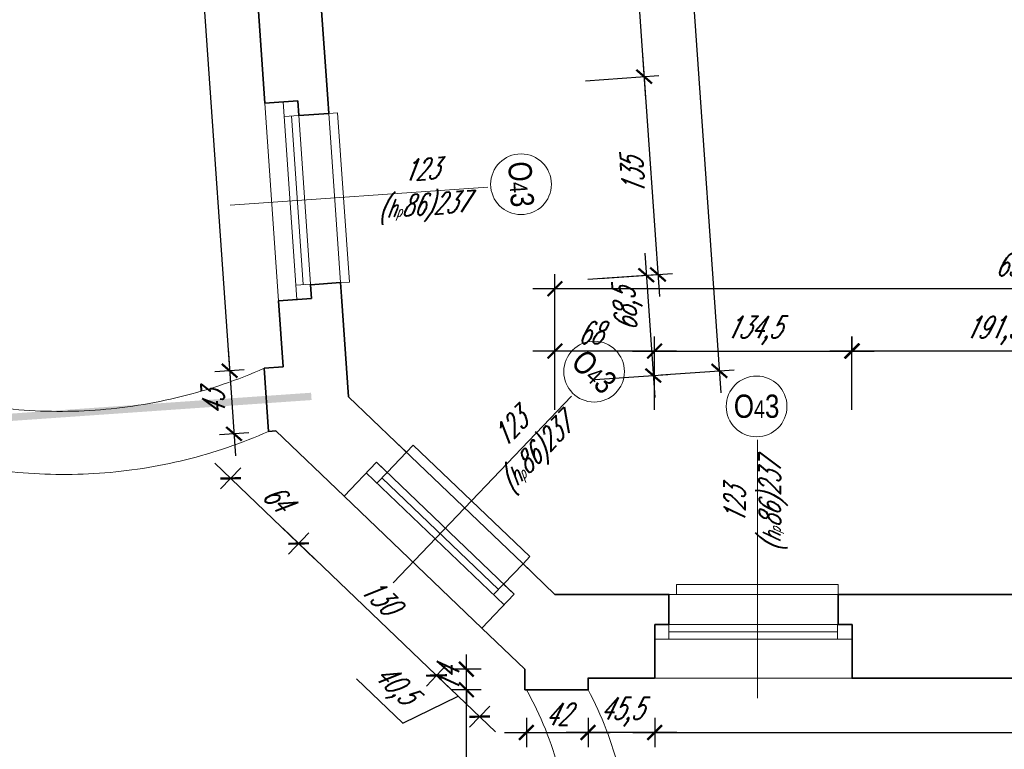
# Model space of a CAD drawing. Header units: millimetres. Extents: x 402 to 79005, y -7782 to 89952.
# Tile 35 of 256: x 22815 to 23486, y 14801 to 15298. Entities that reach past the tile are written whole.
import ezdxf

# ---------------------------------------------------------------- set-up
doc = ezdxf.new("R2010")
doc.units = ezdxf.units.MM
doc.header["$LTSCALE"] = 10
doc.linetypes.add('ACAD_ISO12W100', pattern=[21, 12, -3, 0, -3, 0, -3])
doc.linetypes.add('DASHED', pattern=[19.05, 12.7, -6.35])
doc.layers.get('0').update_dxf_attribs({"lineweight": 0})
doc.layers.get('Defpoints').update_dxf_attribs({"color": 253})
for name, color, linetype, lineweight in [('01 parter - ściany', 253, 'Continuous', 35), ('03-01_okna', 253, 'Continuous', 15), ('04-1_widok', 253, 'Continuous', 5), ('04-2_nad', 253, 'DASHED', 5), ('05-01_wymiary', 253, 'Continuous', 5), ('05-03_opis', 253, 'Continuous', 5)]:
    doc.layers.add(name, color=color, linetype=linetype, lineweight=lineweight)
doc.styles.add('ariel', font='ARIAL.TTF', dxfattribs={"width": 0.8})
doc.styles.add('ariel_wym', font='simplex.shx', dxfattribs={"width": 0.65, "oblique": 25})
doc.dimstyles.new('ariel 50', dxfattribs={"dimtxt": 15, "dimasz": 10, "dimexe": 10, "dimexo": 0, "dimgap": 5, "dimtad": 1, "dimdec": 1, "dimrnd": 0.5, "dimtxsty": 'ariel_wym', "dimblk": 'ARCHTICK', "dimcen": 2.5, "dimdle": 15, "dimazin": 0, "dimtfac": 1, "dimtdec": 1, "dimtix": 1, "dimtmove": 0, "dimatfit": 3, "dimldrblk": 'DOT', "dimfxl": 0, "dimarcsym": 0})
doc.dimstyles.new('ariel 50 wnętrze', dxfattribs={"dimtxt": 15, "dimasz": 10, "dimexe": 10, "dimexo": 0, "dimgap": 5, "dimtad": 1, "dimdec": 1, "dimrnd": 0.5, "dimtxsty": 'ariel_wym', "dimblk": 'ARCHTICK', "dimcen": 2.5, "dimdle": 15, "dimazin": 0, "dimtfac": 1, "dimtdec": 1, "dimtix": 1, "dimtmove": 0, "dimatfit": 3, "dimldrblk": 'DOT', "dimfxl": 0, "dimarcsym": 0})

# ---------------------------------------------------------------- blocks, each defined once
blk = doc.blocks.new('_ArchTick')
at = {"color": 0, "linetype": 'ByBlock', "const_width": 0.15}
blk.add_lwpolyline([(-0.5, -0.5), (0.5, 0.5)], dxfattribs=at)
blk = doc.blocks.new('*D3187')
at = {"layer": '05-01_wymiary', "color": 0, "lineweight": -2}
for p, q in [((23381.63, 15032.18), (23381.63, 15082.18)), ((23573.13, 15032.18), (23573.13, 15082.18)), ((23588.13, 15072.18), (23366.63, 15072.18))]:
    blk.add_line(p, q, dxfattribs=at)
at = {"layer": 'Defpoints', "color": 0, "lineweight": 0}
for p in [(23381.63, 15072.18), (23381.63, 14849.4), (23573.13, 14849.4)]:
    blk.add_point(p, dxfattribs=at)
at = {"layer": '05-01_wymiary', "color": 0, "lineweight": -2, "xscale": 10, "yscale": 10, "zscale": 10, "rotation": 180}
blk.add_blockref('_ArchTick', (23381.63, 15072.18), dxfattribs=at)
at = {"layer": '05-01_wymiary', "color": 0, "lineweight": -2, "xscale": 10, "yscale": 10, "zscale": 10}
blk.add_blockref('_ArchTick', (23573.13, 15072.18), dxfattribs=at)
at = {"layer": '05-01_wymiary', "color": 0, "insert": (23477.38, 15086.11), "char_height": 15, "attachment_point": 5, "style": 'ariel_wym'}
blk.add_mtext('191,5', dxfattribs=at)
blk = doc.blocks.new('_Dot')
at = {"color": 0, "linetype": 'ByBlock', "lineweight": -2}
blk.add_line((-0.5, 0), (-1, 0), dxfattribs=at)
at = {"color": 0, "linetype": 'ByBlock', "const_width": 0.5}
blk.add_lwpolyline([(-0.25, 0, 1), (0.25, 0, 1)], format="xyb", close=True, dxfattribs=at)
blk = doc.blocks.new('*D3188')
at = {"layer": '05-01_wymiary', "color": 0, "lineweight": -2}
for p, q in [((23179.33, 15032.18), (23179.33, 15082.18)), ((23247.22, 15032.18), (23247.22, 15082.18)), ((23262.22, 15072.18), (23164.33, 15072.18))]:
    blk.add_line(p, q, dxfattribs=at)
at = {"layer": 'Defpoints', "color": 0, "lineweight": 0}
for p in [(23179.33, 15072.18), (23179.33, 14906.4), (23247.22, 14849.4)]:
    blk.add_point(p, dxfattribs=at)
at = {"layer": '05-01_wymiary', "color": 0, "lineweight": -2, "xscale": 10, "yscale": 10, "zscale": 10, "rotation": 180}
blk.add_blockref('_ArchTick', (23179.33, 15072.18), dxfattribs=at)
at = {"layer": '05-01_wymiary', "color": 0, "lineweight": -2, "xscale": 10, "yscale": 10, "zscale": 10}
blk.add_blockref('_ArchTick', (23247.22, 15072.18), dxfattribs=at)
at = {"layer": '05-01_wymiary', "color": 0, "insert": (23203.18, 15084.68), "char_height": 15, "attachment_point": 5, "style": 'ariel_wym'}
blk.add_mtext('68', dxfattribs=at)
blk = doc.blocks.new('*D3189')
at = {"layer": '05-01_wymiary', "color": 0, "lineweight": -2}
for p, q in [((23179.33, 15074.59), (23179.33, 15124.59)), ((23816.65, 15074.59), (23816.65, 15124.59)), ((23831.65, 15114.59), (23164.33, 15114.59))]:
    blk.add_line(p, q, dxfattribs=at)
at = {"layer": 'Defpoints', "color": 0, "lineweight": 0}
for p in [(23179.33, 15114.59), (23179.33, 14906.4), (23816.65, 14906.4)]:
    blk.add_point(p, dxfattribs=at)
at = {"layer": '05-01_wymiary', "color": 0, "lineweight": -2, "xscale": 10, "yscale": 10, "zscale": 10, "rotation": 180}
blk.add_blockref('_ArchTick', (23179.33, 15114.59), dxfattribs=at)
at = {"layer": '05-01_wymiary', "color": 0, "lineweight": -2, "xscale": 10, "yscale": 10, "zscale": 10}
blk.add_blockref('_ArchTick', (23816.65, 15114.59), dxfattribs=at)
at = {"layer": '05-01_wymiary', "color": 0, "insert": (23497.99, 15128.52), "char_height": 15, "attachment_point": 5, "style": 'ariel_wym'}
blk.add_mtext('637,5', dxfattribs=at)
blk = doc.blocks.new('*D3262')
at = {"layer": '05-01_wymiary', "color": 0, "lineweight": -2}
for p, q in [((23225.7, 15464.74), (23241.12, 15244.18)), ((23186.84, 15446.99), (23236.72, 15450.48)), ((23200.17, 15256.35), (23250.05, 15259.84))]:
    blk.add_line(p, q, dxfattribs=at)
at = {"layer": 'Defpoints', "color": 0, "lineweight": 0}
for p in [(22968.26, 15431.7), (23240.08, 15259.14), (22981.59, 15241.07)]:
    blk.add_point(p, dxfattribs=at)
at = {"layer": '05-01_wymiary', "color": 0, "lineweight": -2, "xscale": 10, "yscale": 10, "zscale": 10}
for p, rotation in [((23226.75, 15449.78), 94.00000000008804), ((23240.08, 15259.14), 274.0000000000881)]:
    blk.add_blockref('_ArchTick', p, dxfattribs=dict(at, rotation=rotation))
at = {"layer": '05-01_wymiary', "color": 0, "insert": (23220.94, 15353.59), "char_height": 15, "attachment_point": 5, "rotation": 94, "style": 'ariel_wym'}
blk.add_mtext('191', dxfattribs=at)
blk = doc.blocks.new('*D3263')
at = {"layer": '05-01_wymiary', "color": 0, "lineweight": -2}
for p, q in [((23239.03, 15274.11), (23250.55, 15109.41)), ((23200.17, 15256.35), (23250.05, 15259.84)), ((23209.6, 15121.58), (23259.48, 15125.07))]:
    blk.add_line(p, q, dxfattribs=at)
at = {"layer": 'Defpoints', "color": 0, "lineweight": 0}
for p in [(22981.59, 15241.07), (23249.5, 15124.37), (22991.01, 15106.3)]:
    blk.add_point(p, dxfattribs=at)
at = {"layer": '05-01_wymiary', "color": 0, "lineweight": -2, "xscale": 10, "yscale": 10, "zscale": 10}
for p, rotation in [((23240.08, 15259.14), 94.00000000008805), ((23249.5, 15124.37), 274.0000000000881)]:
    blk.add_blockref('_ArchTick', p, dxfattribs=dict(at, rotation=rotation))
at = {"layer": '05-01_wymiary', "color": 0, "insert": (23232.32, 15190.89), "char_height": 15, "attachment_point": 5, "rotation": 94, "style": 'ariel_wym'}
blk.add_mtext('135', dxfattribs=at)
blk = doc.blocks.new('*D3264')
at = {"layer": '05-01_wymiary', "color": 0, "lineweight": -2}
for p, q in [((23240.47, 15138.78), (23247.34, 15040.53)), ((23201.62, 15121.03), (23251.5, 15124.51)), ((23206.4, 15052.7), (23256.27, 15056.19))]:
    blk.add_line(p, q, dxfattribs=at)
at = {"layer": 'Defpoints', "color": 0, "lineweight": 0}
for p in [(22991.01, 15106.3), (23246.3, 15055.49), (23038.68, 15040.98)]:
    blk.add_point(p, dxfattribs=at)
at = {"layer": '05-01_wymiary', "color": 0, "lineweight": -2, "xscale": 10, "yscale": 10, "zscale": 10}
for p, rotation in [((23241.52, 15123.82), 94.00000000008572), ((23246.3, 15055.49), 274.0000000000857)]:
    blk.add_blockref('_ArchTick', p, dxfattribs=dict(at, rotation=rotation))
at = {"layer": '05-01_wymiary', "color": 0, "insert": (23229.2, 15100.4), "char_height": 15, "attachment_point": 5, "rotation": 94, "style": 'ariel_wym'}
blk.add_mtext('68,5', dxfattribs=at)
blk = doc.blocks.new('*D3265')
at = {"layer": '05-01_wymiary', "color": 0, "lineweight": -2}
for p, q in [((23176.32, 16704.04), (23292.42, 15043.68)), ((23137.46, 16686.28), (23187.34, 16689.77)), ((23251.47, 15055.86), (23301.35, 15059.34))]:
    blk.add_line(p, q, dxfattribs=at)
at = {"layer": 'Defpoints', "color": 0, "lineweight": 0}
for p in [(22924.67, 16671.4), (23291.37, 15058.65), (23038.68, 15040.98)]:
    blk.add_point(p, dxfattribs=at)
at = {"layer": '05-01_wymiary', "color": 0, "lineweight": -2, "xscale": 10, "yscale": 10, "zscale": 10}
for p, rotation in [((23177.36, 16689.07), 94.0000000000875), ((23291.37, 15058.65), 274.0000000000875)]:
    blk.add_blockref('_ArchTick', p, dxfattribs=dict(at, rotation=rotation))
at = {"layer": '05-01_wymiary', "color": 0, "insert": (23220.47, 15872.89), "char_height": 15, "attachment_point": 5, "rotation": 94, "style": 'ariel_wym'}
blk.add_mtext('1634,5', dxfattribs=at)
blk = doc.blocks.new('*D2600')
at = {"layer": '05-01_wymiary', "color": 0, "lineweight": -2}
for p, q in [((22893.46, 15976.21), (22958.66, 15043.79)), ((22904.48, 15961.95), (22884.53, 15960.55)), ((22967.59, 15059.45), (22947.64, 15058.06))]:
    blk.add_line(p, q, dxfattribs=at)
at = {"layer": 'Defpoints', "color": 0, "lineweight": 0}
for p in [(22931.05, 15963.8), (22957.62, 15058.75), (22994.16, 15061.31)]:
    blk.add_point(p, dxfattribs=at)
at = {"layer": '05-01_wymiary', "color": 0, "lineweight": -2, "xscale": 10, "yscale": 10, "zscale": 10}
for p, rotation in [((22894.51, 15961.25), 94.00000000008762), ((22957.62, 15058.75), 274.0000000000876)]:
    blk.add_blockref('_ArchTick', p, dxfattribs=dict(at, rotation=rotation))
at = {"layer": '05-01_wymiary', "color": 0, "insert": (22912.17, 15509.03), "char_height": 15, "attachment_point": 5, "rotation": 94, "style": 'ariel_wym'}
blk.add_mtext('904,5', dxfattribs=at)
blk = doc.blocks.new('*D2601')
at = {"layer": '05-01_wymiary', "color": 0, "lineweight": -2}
for p, q in [((22956.57, 15073.72), (22961.67, 15000.79)), ((22967.59, 15059.45), (22947.64, 15058.06)), ((22970.6, 15016.46), (22950.65, 15015.06))]:
    blk.add_line(p, q, dxfattribs=at)
at = {"layer": 'Defpoints', "color": 0, "lineweight": 0}
for p in [(22994.16, 15061.31), (22984.2, 15017.41), (22960.62, 15015.76)]:
    blk.add_point(p, dxfattribs=at)
at = {"layer": '05-01_wymiary', "color": 0, "lineweight": -2, "xscale": 10, "yscale": 10, "zscale": 10}
for p, rotation in [((22957.62, 15058.75), 94.00000000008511), ((22960.62, 15015.76), 274.0000000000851)]:
    blk.add_blockref('_ArchTick', p, dxfattribs=dict(at, rotation=rotation))
at = {"layer": '05-01_wymiary', "color": 0, "insert": (22946.65, 15036.38), "char_height": 15, "attachment_point": 5, "rotation": 94, "style": 'ariel_wym'}
blk.add_mtext('43', dxfattribs=at)
blk = doc.blocks.new('*D2602')
at = {"layer": '05-01_wymiary', "color": 0, "lineweight": -2}
for p, q in [((22947.43, 14995.8), (23015.52, 14930.66)), ((22965.18, 14992.66), (22951.36, 14978.21)), ((23011.59, 14948.25), (22997.77, 14933.8))]:
    blk.add_line(p, q, dxfattribs=at)
at = {"layer": 'Defpoints', "color": 0, "lineweight": 0}
for p in [(22989.2, 15017.76), (23035.61, 14973.35), (23004.68, 14941.03)]:
    blk.add_point(p, dxfattribs=at)
at = {"layer": '05-01_wymiary', "color": 0, "lineweight": -2, "xscale": 10, "yscale": 10, "zscale": 10}
for p, rotation in [((22958.27, 14985.43), 136.2638482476), ((23004.68, 14941.03), 316.2638482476)]:
    blk.add_blockref('_ArchTick', p, dxfattribs=dict(at, rotation=rotation))
at = {"layer": '05-01_wymiary', "color": 0, "insert": (22990.12, 14972.26), "char_height": 15, "attachment_point": 5, "rotation": 316.26385, "style": 'ariel_wym'}
blk.add_mtext('64', dxfattribs=at)
blk = doc.blocks.new('*D2603')
at = {"layer": '05-01_wymiary', "color": 0, "lineweight": -2}
for p, q in [((22993.84, 14951.4), (23109.45, 14840.78)), ((23011.59, 14948.25), (22997.77, 14933.8)), ((23105.52, 14858.38), (23091.7, 14843.93))]:
    blk.add_line(p, q, dxfattribs=at)
at = {"layer": 'Defpoints', "color": 0, "lineweight": 0}
for p in [(23035.6, 14973.34), (23129.53, 14883.47), (23098.61, 14851.15)]:
    blk.add_point(p, dxfattribs=at)
at = {"layer": '05-01_wymiary', "color": 0, "lineweight": -2, "xscale": 10, "yscale": 10, "zscale": 10}
for p, rotation in [((23004.68, 14941.03), 136.2638482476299), ((23098.61, 14851.15), 316.2638482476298)]:
    blk.add_blockref('_ArchTick', p, dxfattribs=dict(at, rotation=rotation))
at = {"layer": '05-01_wymiary', "color": 0, "insert": (23060.29, 14905.12), "char_height": 15, "attachment_point": 5, "rotation": 316.26385, "style": 'ariel_wym'}
blk.add_mtext('130', dxfattribs=at)
blk = doc.blocks.new('*D2604')
at = {"layer": '05-01_wymiary', "color": 0, "lineweight": -2}
for p, q in [((23087.77, 14861.52), (23138.78, 14812.72)), ((23105.52, 14858.38), (23091.7, 14843.93)), ((23044.19, 14848.78), (23075.58, 14818.74)), ((23075.58, 14818.74), (23113.28, 14837.12)), ((23134.85, 14830.31), (23121.03, 14815.86))]:
    blk.add_line(p, q, dxfattribs=at)
at = {"layer": 'Defpoints', "color": 0, "lineweight": 0}
for p in [(23129.53, 14883.47), (23158.86, 14855.4), (23127.94, 14823.09)]:
    blk.add_point(p, dxfattribs=at)
at = {"layer": '05-01_wymiary', "color": 0, "lineweight": -2, "xscale": 10, "yscale": 10, "zscale": 10}
for p, rotation in [((23098.61, 14851.15), 136.2638482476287), ((23127.94, 14823.09), 316.2638482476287)]:
    blk.add_blockref('_ArchTick', p, dxfattribs=dict(at, rotation=rotation))
at = {"layer": '05-01_wymiary', "color": 0, "insert": (23069.51, 14843.82), "char_height": 15, "attachment_point": 5, "rotation": 316.26385, "style": 'ariel_wym'}
blk.add_mtext('40,5', dxfattribs=at)
blk = doc.blocks.new('*D2740')
at = {"layer": '05-01_wymiary', "color": 0, "lineweight": -2}
for p, q in [((23118.93, 14601.4), (23118.93, 14856.4)), ((23128.93, 14841.4), (23108.93, 14841.4)), ((23128.93, 14616.4), (23108.93, 14616.4))]:
    blk.add_line(p, q, dxfattribs=at)
at = {"layer": 'Defpoints', "color": 0, "lineweight": 0}
for p in [(23118.93, 14841.4), (23159.86, 14841.4), (23159.86, 14616.4)]:
    blk.add_point(p, dxfattribs=at)
at = {"layer": '05-01_wymiary', "color": 0, "lineweight": -2, "xscale": 10, "yscale": 10, "zscale": 10}
for p, rotation in [((23118.93, 14841.4), 90), ((23118.93, 14616.4), 270)]:
    blk.add_blockref('_ArchTick', p, dxfattribs=dict(at, rotation=rotation))
at = {"layer": '05-01_wymiary', "color": 0, "insert": (23106.43, 14728.9), "char_height": 15, "attachment_point": 5, "rotation": 90, "style": 'ariel_wym'}
blk.add_mtext('225', dxfattribs=at)
blk = doc.blocks.new('*D2741')
at = {"layer": '05-01_wymiary', "color": 0, "lineweight": -2}
for p, q in [((23118.93, 14855.4), (23118.93, 14865.4)), ((23128.93, 14855.4), (23108.93, 14855.4)), ((23118.93, 14841.4), (23118.93, 14855.4)), ((23128.93, 14841.4), (23108.93, 14841.4)), ((23118.93, 14841.4), (23118.93, 14831.4))]:
    blk.add_line(p, q, dxfattribs=at)
at = {"layer": 'Defpoints', "color": 0, "lineweight": 0}
for p in [(23118.93, 14855.4), (23158.86, 14855.4), (23159.86, 14841.4)]:
    blk.add_point(p, dxfattribs=at)
at = {"layer": '05-01_wymiary', "color": 0, "lineweight": -2, "xscale": 10, "yscale": 10, "zscale": 10}
for p, rotation in [((23118.93, 14855.4), 270), ((23118.93, 14841.4), 90)]:
    blk.add_blockref('_ArchTick', p, dxfattribs=dict(at, rotation=rotation))
at = {"layer": '05-01_wymiary', "color": 0, "insert": (23106.43, 14848.4), "char_height": 15, "attachment_point": 5, "rotation": 90, "style": 'ariel_wym'}
blk.add_mtext('14', dxfattribs=at)
blk = doc.blocks.new('*D2742')
at = {"layer": '05-01_wymiary', "color": 0, "lineweight": -2}
for p, q in [((23159.86, 14822.32), (23159.86, 14802.32)), ((23201.86, 14822.32), (23201.86, 14802.32)), ((23144.86, 14812.32), (23216.86, 14812.32))]:
    blk.add_line(p, q, dxfattribs=at)
at = {"layer": 'Defpoints', "color": 0, "lineweight": 0}
for p in [(23159.86, 14841.4), (23201.86, 14841.4), (23201.86, 14812.32)]:
    blk.add_point(p, dxfattribs=at)
at = {"layer": '05-01_wymiary', "color": 0, "lineweight": -2, "xscale": 10, "yscale": 10, "zscale": 10, "rotation": 180}
blk.add_blockref('_ArchTick', (23159.86, 14812.32), dxfattribs=at)
at = {"layer": '05-01_wymiary', "color": 0, "lineweight": -2, "xscale": 10, "yscale": 10, "zscale": 10}
blk.add_blockref('_ArchTick', (23201.86, 14812.32), dxfattribs=at)
at = {"layer": '05-01_wymiary', "color": 0, "insert": (23180.86, 14824.82), "char_height": 15, "attachment_point": 5, "style": 'ariel_wym'}
blk.add_mtext('42', dxfattribs=at)
blk = doc.blocks.new('*D2743')
at = {"layer": '05-01_wymiary', "color": 0, "lineweight": -2}
for p, q in [((23247.33, 14822.32), (23247.33, 14802.32)), ((23981.56, 14822.32), (23981.56, 14802.32)), ((23232.33, 14812.32), (23996.56, 14812.32))]:
    blk.add_line(p, q, dxfattribs=at)
at = {"layer": 'Defpoints', "color": 0, "lineweight": 0}
for p in [(23981.56, 14893.4), (23247.33, 14849.4), (23981.56, 14812.32)]:
    blk.add_point(p, dxfattribs=at)
at = {"layer": '05-01_wymiary', "color": 0, "lineweight": -2, "xscale": 10, "yscale": 10, "zscale": 10, "rotation": 180}
blk.add_blockref('_ArchTick', (23247.33, 14812.32), dxfattribs=at)
at = {"layer": '05-01_wymiary', "color": 0, "lineweight": -2, "xscale": 10, "yscale": 10, "zscale": 10}
blk.add_blockref('_ArchTick', (23981.56, 14812.32), dxfattribs=at)
at = {"layer": '05-01_wymiary', "color": 0, "insert": (23614.44, 14824.82), "char_height": 15, "attachment_point": 5, "style": 'ariel_wym'}
blk.add_mtext('734', dxfattribs=at)
blk = doc.blocks.new('*D3082')
at = {"layer": '05-01_wymiary', "color": 0, "lineweight": -2}
for p, q in [((23247.22, 15072), (23247.22, 15082.18)), ((23381.83, 15072), (23381.83, 15082.18)), ((23232.22, 15072.18), (23396.83, 15072.18))]:
    blk.add_line(p, q, dxfattribs=at)
at = {"layer": 'Defpoints', "color": 0, "lineweight": 0}
for p in [(23381.83, 15072.18), (23247.22, 14849.4), (23381.83, 14849.4)]:
    blk.add_point(p, dxfattribs=at)
at = {"layer": '05-01_wymiary', "color": 0, "lineweight": -2, "xscale": 10, "yscale": 10, "zscale": 10, "rotation": 180}
blk.add_blockref('_ArchTick', (23247.22, 15072.18), dxfattribs=at)
at = {"layer": '05-01_wymiary', "color": 0, "lineweight": -2, "xscale": 10, "yscale": 10, "zscale": 10}
blk.add_blockref('_ArchTick', (23381.83, 15072.18), dxfattribs=at)
at = {"layer": '05-01_wymiary', "color": 0, "insert": (23314.52, 15086.11), "char_height": 15, "attachment_point": 5, "style": 'ariel_wym'}
blk.add_mtext('134,5', dxfattribs=at)
blk = doc.blocks.new('*D3083')
at = {"layer": '05-01_wymiary', "color": 0, "lineweight": -2}
for p, q in [((23262.33, 14812.32), (23186.86, 14812.32)), ((23201.86, 14812.5), (23201.86, 14802.32)), ((23247.33, 14812.5), (23247.33, 14802.32))]:
    blk.add_line(p, q, dxfattribs=at)
at = {"layer": 'Defpoints', "color": 0, "lineweight": 0}
for p in [(23201.86, 14849.4), (23247.33, 14849.4), (23201.86, 14812.32)]:
    blk.add_point(p, dxfattribs=at)
at = {"layer": '05-01_wymiary', "color": 0, "lineweight": -2, "xscale": 10, "yscale": 10, "zscale": 10, "rotation": 180}
blk.add_blockref('_ArchTick', (23201.86, 14812.32), dxfattribs=at)
at = {"layer": '05-01_wymiary', "color": 0, "lineweight": -2, "xscale": 10, "yscale": 10, "zscale": 10}
blk.add_blockref('_ArchTick', (23247.33, 14812.32), dxfattribs=at)
at = {"layer": '05-01_wymiary', "color": 0, "insert": (23224.59, 14826.25), "char_height": 15, "attachment_point": 5, "style": 'ariel_wym'}
blk.add_mtext('45,5', dxfattribs=at)

msp = doc.modelspace()

# ---------------------------------------------------------------- linework, layer by layer
at = {"layer": '01 parter - ściany'}
for p, q in [((23024.48, 15244.07), (23011.15, 15434.7)), ((22981.59, 15241.07), (22968.26, 15431.7)), ((22981.59, 15241.07), (23004.03, 15242.64)), ((22991.01, 15106.3), (23013.46, 15107.87)), ((22994.16, 15061.31), (22991.01, 15106.3)), ((23038.68, 15040.98), (23033.91, 15109.3)), ((22994.16, 15061.31), (22981.19, 15060.4)), ((22981.19, 15060.4), (22984.2, 15017.41)), ((23070.86, 15010.19), (23038.68, 15040.98)), ((22984.2, 15017.41), (22989.2, 15017.76)), ((23035.6, 14973.34), (22989.2, 15017.76)), ((23057.65, 14996.39), (23035.6, 14973.34)), ((23144.36, 14913.43), (23157.56, 14927.23)), ((23157.56, 14927.23), (23164.79, 14920.32)), ((23179.33, 14906.4), (23164.79, 14920.32)), ((23151.58, 14906.51), (23144.36, 14913.43)), ((23151.58, 14906.51), (23129.53, 14883.47)), ((23247.33, 14906.4), (23179.33, 14906.4)), ((23573.24, 14906.4), (23381.83, 14906.4)), ((23573.24, 14906.4), (23381.83, 14906.4)), ((23158.86, 14855.4), (23129.53, 14883.47)), ((23247.33, 14849.4), (23247.33, 14885.9)), ((23381.83, 14855.4), (23381.83, 14885.9)), ((23381.83, 14855.4), (23381.83, 14885.9)), ((23381.83, 14849.4), (23381.83, 14885.9)), ((23158.86, 14855.4), (23158.86, 14841.4)), ((23247.22, 14849.4), (23201.75, 14849.4)), ((23201.86, 14841.4), (23201.86, 14849.4)), ((23573.13, 14849.4), (23381.63, 14849.4)), ((23158.86, 14841.4), (23201.86, 14841.4))]:
    msp.add_line(p, q, dxfattribs=at)
for points in [[(23025.18, 15234.09), (23004.73, 15232.66), (23004.03, 15242.64)], [(23024.48, 15244.07), (23025.18, 15234.09)], [(23033.91, 15109.3), (23033.24, 15118.77), (23012.79, 15117.34), (23013.46, 15107.87)], [(23057.65, 14996.39), (23064.88, 14989.47), (23078.09, 15003.28), (23070.86, 15010.19)], [(23247.33, 14885.9), (23256.93, 14885.9), (23256.93, 14906.4), (23247.33, 14906.4)], [(23381.83, 14885.9), (23372.23, 14885.9), (23372.23, 14906.4), (23381.83, 14906.4)]]:
    msp.add_lwpolyline(points, dxfattribs=at)
at = {"layer": '03-01_okna', "linetype": 'Continuous', "lineweight": 0}
for p, q in [((23003.48, 15107.17), (22994.06, 15241.94)), ((23013.46, 15107.87), (23004.03, 15242.64)), ((23004.73, 15232.66), (22994.76, 15231.97)), ((23007.77, 15117.49), (22999.74, 15232.31)), ((23012.76, 15117.84), (23002.78, 15117.15)), ((23151.58, 14906.51), (23057.65, 14996.39)), ((23144.67, 14899.29), (23050.74, 14989.16)), ((23064.88, 14989.47), (23057.96, 14982.25)), ((23140.9, 14909.81), (23061.42, 14985.86)), ((23144.36, 14913.43), (23137.44, 14906.2)), ((23247.33, 14885.9), (23381.83, 14885.9)), ((23256.93, 14875.9), (23256.93, 14885.9)), ((23371.83, 14875.9), (23371.83, 14885.9)), ((23247.33, 14875.9), (23381.83, 14875.9)), ((23256.93, 14880.9), (23371.83, 14880.9))]:
    msp.add_line(p, q, dxfattribs=at)
at = {"layer": '03-01_okna', "linetype": 'DASHED'}
for p, q in [((23025.18, 15234.09), (23033.24, 15118.77)), ((23070.86, 15010.19), (23164.79, 14920.32)), ((23247.33, 14906.4), (23381.83, 14906.4))]:
    msp.add_line(p, q, dxfattribs=at)
at = {"layer": '03-01_okna', "linetype": 'Continuous', "lineweight": 0}
for points in [[(23033.24, 15118.77), (23039.23, 15119.19), (23031.17, 15234.51), (23025.18, 15234.09)], [(23157.56, 14927.23), (23162.23, 14932.1), (23082.75, 15008.15), (23078.09, 15003.28)], [(23372.23, 14906.4), (23372.23, 14913.15), (23262.23, 14913.15), (23262.23, 14906.4)]]:
    msp.add_lwpolyline(points, dxfattribs=at)
at = {"layer": '04-1_widok'}
for p, q in [((22991.01, 15106.3), (22981.59, 15241.07)), ((23129.53, 14883.47), (23035.6, 14973.34)), ((23381.72, 14849.4), (23247.22, 14849.4))]:
    msp.add_line(p, q, dxfattribs=at)
at = {"layer": '04-2_nad', "ltscale": 2}
for centre, radius, start, end in [((22841.77, 15376.98), 345.92, 254.23089, 293.76911), ((22844.77, 15333.98), 345.92, 254.23089, 293.76911), ((22959.92, 14728.9), 229.42, 330.63558, 29.36443), ((22991.94, 14728.9), 238.16, 331.81198, 28.18803)]:
    msp.add_arc(centre, radius, start, end, dxfattribs=at)
at = {"layer": '05-03_opis', "lineweight": 0}
for p, q in [((22958, 15171.45), (23133.59, 15183.73)), ((23068.99, 14914.22), (23190.68, 15041.39)), ((23317.23, 14835.77), (23317.23, 15011.78))]:
    msp.add_line(p, q, dxfattribs=at)
at = {"layer": '05-03_opis', "linetype": 'ACAD_ISO12W100', "ltscale": 5, "const_width": 5}
msp.add_lwpolyline([(22722.27, 15021.03), (23013.3, 15041.27)], dxfattribs=at)
at = {"layer": '05-03_opis', "lineweight": 0}
for centre in [(23156.19, 15185.81), (23206, 15058.13), (23316.73, 15034.47)]:
    msp.add_circle(centre, 20.69, dxfattribs=at)

# ---------------------------------------------------------------- texts
at = {"layer": '05-03_opis', "lineweight": 0, "attachment_point": 5}
for s, insert, char_height, width, rotation, style in [('123\\P({\\H0.8333x;h\\H0.6x;p}86)237', (23088.74, 15181.67), 14.4, 62.6613, 4, 'ariel_wym'), ('O{\\H0.7576x;4}3', (23156.19, 15185.81), 15.84, 75.1935, 274, 'ariel'), ('O{\\H0.7576x;4}3', (23206, 15058.13), 15.84, 75.1935, 316.26385, 'ariel'), ('123\\P({\\H0.8333x;h\\H0.6x;p}86)237', (23158.88, 15009.7), 14.4, 62.6613, 46.26385, 'ariel_wym'), ('123\\P({\\H0.8333x;h\\H0.6x;p}86)237', (23316.16, 14966.9), 14.4, 62.6613, 90, 'ariel_wym')]:
    msp.add_mtext(s, dxfattribs=dict(at, insert=insert, char_height=char_height, width=width, rotation=rotation, style=style))
at = {"layer": '05-03_opis', "lineweight": 0, "insert": (23316.73, 15034.47), "char_height": 15.84, "width": 75.1935, "attachment_point": 5, "style": 'ariel'}
msp.add_mtext('O{\\H0.7576x;4}3', dxfattribs=at)

# ---------------------------------------------------------------- dimensions: what is measured, and where the dimension line sits
at = {"layer": '05-01_wymiary'}
for base, p1, p2, picture, middle in [((23291.37, 15058.65), (22924.67, 16671.4), (23038.68, 15040.98), '*D3265', (23220.47, 15872.89)), ((23240.08, 15259.14), (22968.26, 15431.7), (22981.59, 15241.07), '*D3262', (23220.94, 15353.59)), ((23249.5, 15124.37), (22981.59, 15241.07), (22991.01, 15106.3), '*D3263', (23232.32, 15190.89))]:
    dim = msp.add_linear_dim(base=base, p1=p1, p2=p2, angle=94, dimstyle='ariel 50', dxfattribs=at)
    dim.commit()
    dim.dimension.update_dxf_attribs({"geometry": picture, "text_midpoint": middle})
for base, p1, p2, angle, picture, middle in [((22957.62, 15058.75), (22931.05, 15963.8), (22994.16, 15061.31), 94, '*D2600', (22912.17, 15509.03)), ((22960.62, 15015.76), (22994.16, 15061.31), (22984.2, 15017.41), 94, '*D2601', (22946.65, 15036.38)), ((23098.61, 14851.15), (23035.6, 14973.34), (23129.53, 14883.47), 136.26385, '*D2603', (23060.29, 14905.12)), ((23118.93, 14855.4), (23159.86, 14841.4), (23158.86, 14855.4), 90, '*D2741', (23106.43, 14848.4)), ((23118.93, 14841.4), (23159.86, 14616.4), (23159.86, 14841.4), 90, '*D2740', (23106.43, 14728.9))]:
    dim = msp.add_linear_dim(base=base, p1=p1, p2=p2, angle=angle, dimstyle='ariel 50 wnętrze', override={"dimtmove": 1}, dxfattribs=at)
    dim.commit()
    dim.dimension.update_dxf_attribs({"geometry": picture, "text_midpoint": middle})
dim = msp.add_linear_dim(base=(23246.3, 15055.49), p1=(22991.01, 15106.3), p2=(23038.68, 15040.98), angle=94, dimstyle='ariel 50', dxfattribs=at)
dim.commit()
dim.dimension.update_dxf_attribs({"geometry": '*D3264', "text_midpoint": (23243.09, 15101.37), "dimtype": 160})
for base, p1, p2, dimstyle, picture, middle in [((23179.33, 15114.59), (23816.65, 14906.4), (23179.33, 14906.4), 'ariel 50', '*D3189', (23497.99, 15128.52)), ((23381.63, 15072.18), (23573.13, 14849.4), (23381.63, 14849.4), 'ariel 50', '*D3187', (23477.38, 15086.11)), ((23201.86, 14812.32), (23159.86, 14841.4), (23201.86, 14841.4), 'ariel 50 wnętrze', '*D2742', (23180.86, 14824.82))]:
    dim = msp.add_linear_dim(base=base, p1=p1, p2=p2, dimstyle=dimstyle, dxfattribs=at)
    dim.commit()
    dim.dimension.update_dxf_attribs({"geometry": picture, "text_midpoint": middle})
dim = msp.add_linear_dim(base=(23179.33, 15072.18), p1=(23247.22, 14849.4), p2=(23179.33, 14906.4), dimstyle='ariel 50', dxfattribs=at)
dim.commit()
dim.dimension.update_dxf_attribs({"geometry": '*D3188', "text_midpoint": (23203.18, 15072.18), "dimtype": 160})
for base, p1, p2, dimstyle, override, picture, middle in [((23381.83, 15072.18), (23247.22, 14849.4), (23381.83, 14849.4), 'ariel 50', {"dimtmove": 1, "dimfxl": 0.18}, '*D3082', (23314.52, 15086.11)), ((23981.56, 14812.32), (23247.33, 14849.4), (23981.56, 14893.4), 'ariel 50 wnętrze', {"dimtmove": 1}, '*D2743', (23614.44, 14824.82)), ((23201.86, 14812.32), (23247.33, 14849.4), (23201.86, 14849.4), 'ariel 50', {"dimtmove": 1, "dimfxl": 0.18}, '*D3083', (23224.59, 14826.25))]:
    dim = msp.add_linear_dim(base=base, p1=p1, p2=p2, dimstyle=dimstyle, override=override, dxfattribs=at)
    dim.commit()
    dim.dimension.update_dxf_attribs({"geometry": picture, "text_midpoint": middle})
dim = msp.add_aligned_dim(p1=(22989.2, 15017.76), p2=(23035.61, 14973.35), distance=-44.73, dimstyle='ariel 50 wnętrze', dxfattribs=at)
dim.commit()
dim.dimension.update_dxf_attribs({"geometry": '*D2602', "text_midpoint": (22990.12, 14972.26)})
dim = msp.add_linear_dim(base=(23127.94, 14823.09), p1=(23129.53, 14883.47), p2=(23158.86, 14855.4), angle=136.26385, dimstyle='ariel 50 wnętrze', override={"dimtmove": 1}, dxfattribs=at)
dim.commit()
dim.dimension.update_dxf_attribs({"geometry": '*D2604', "text_midpoint": (23071.97, 14822.2), "dimtype": 160})

doc.saveas('drawing.dxf')
